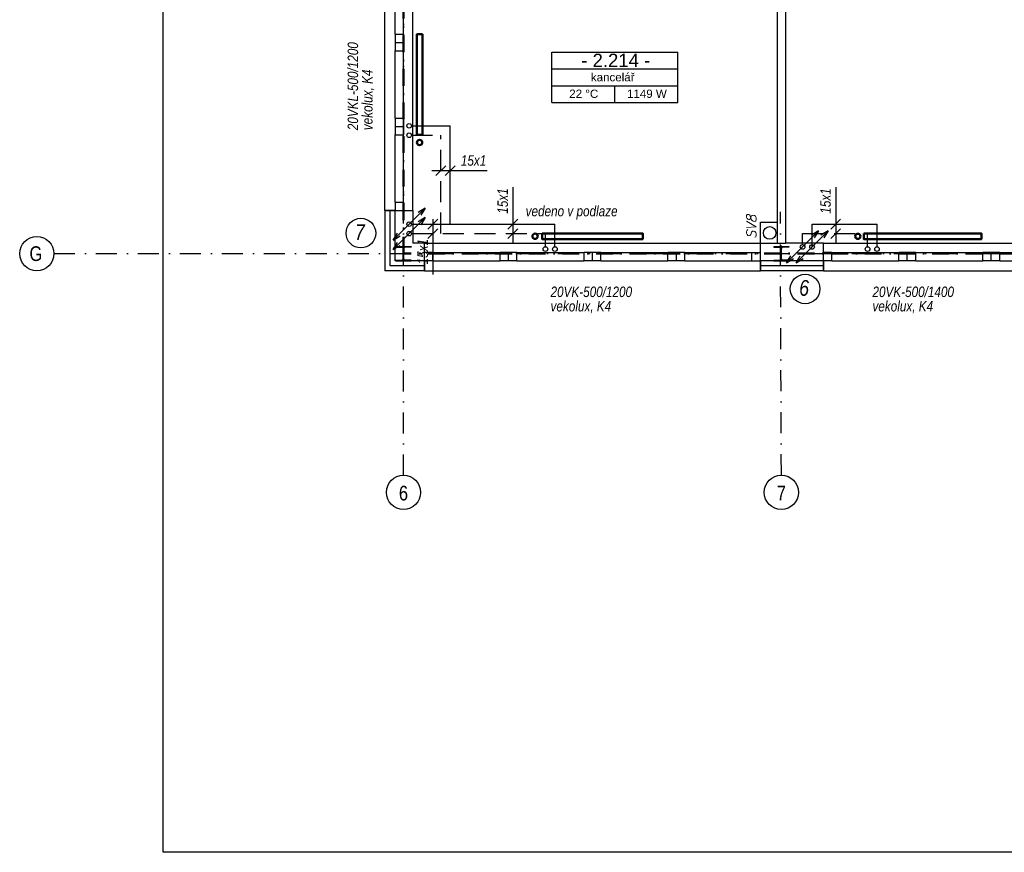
# Model space of a CAD drawing. Header units: millimetres. Extents: x 6435372 to 7248404, y 1559872 to 1886246.
# Tile 35 of 208: x 6641057 to 6652782, y 1704386 to 1714305. Entities that reach past the tile are written whole.
import ezdxf
from ezdxf.enums import TextEntityAlignment as Align

# ---------------------------------------------------------------- set-up
doc = ezdxf.new("R2010")
doc.units = ezdxf.units.MM
for name, pattern in [('DASH', [75, 50, -25]), ('DASHDOT', [1, 0.5, -0.25, 0, -0.25]), ('ČERCHOVANÁ', [1, 0.5, -0.25, 0, -0.25])]:
    doc.linetypes.add(name, pattern=pattern)
for name, color, linetype in [('1__NP___M_STNOSTI__T', 7, 'Continuous'), ('matrice DPS', 122, 'Continuous'), ('UT-popis', 7, 'Continuous'), ('UT_popis', 7, 'Continuous'), ('UT_tělesa-popis', 7, 'Continuous')]:
    doc.layers.add(name, color=color, linetype=linetype)
for name, color, linetype, lineweight in [('požární úseky', 21, 'ČERCHOVANÁ', 50), ('UT_potrubí', 10, 'Continuous', 30), ('UT_telesa', 181, 'Continuous', 50)]:
    doc.layers.add(name, color=color, linetype=linetype, lineweight=lineweight)
doc.styles.add('ARIAL', font='arial.ttf')
doc.styles.add('INDRA', font='ariali.ttf')
doc.styles.add('KURZIVA', font='italic__.ttf')
doc.linetypes.add('IZOLACE_POLYSTYREN_EXPANDOVANY', pattern='A,1,[224,CADKON.SHX,S=0.01,R=0,X=-0.5,Y=-1.74],-2', length=3)

# ---------------------------------------------------------------- blocks, each defined once
blk = doc.blocks.new('CK_S_EXT_HEAHEA180')
for p, q in [((-90, 85.5), (90, 85.5)), ((-90, 85.5), (-90, 76)), ((-90, 76), (-18, 76)), ((-3, -61), (-3, 61)), ((3, -61), (3, 61)), ((90, 76), (18, 76)), ((90, 85.5), (90, 76)), ((-90, -85.5), (-90, -76)), ((-90, -76), (-18, -76)), ((-90, -85.5), (90, -85.5)), ((90, -76), (18, -76)), ((90, -85.5), (90, -76))]:
    blk.add_line(p, q)
for centre, start, end in [((-18, 61), 0, 90), ((18, 61), 90, 180), ((-18, -61), 270, 0), ((18, -61), 180, 270)]:
    blk.add_arc(centre, 15, start, end)

msp = doc.modelspace()

# ---------------------------------------------------------------- linework, layer by layer
at = {"layer": '1__NP___M_STNOSTI__T', "color": 7}
for p, q in [((6647395, 1713718.6), (6647395, 1713918.6)), ((6647395, 1713918.6), (6648895, 1713918.6)), ((6648895, 1713718.6), (6648895, 1713918.6)), ((6647395, 1713518.6), (6647395, 1713718.6)), ((6647395, 1713718.6), (6648895, 1713718.6)), ((6647395, 1713718.6), (6648895, 1713718.6)), ((6648895, 1713518.6), (6648895, 1713718.6)), ((6647395, 1713318.6), (6647395, 1713518.6)), ((6647395, 1713518.6), (6648895, 1713518.6)), ((6647395, 1713518.6), (6648895, 1713518.6)), ((6648145, 1713318.6), (6648145, 1713518.6)), ((6648895, 1713318.6), (6648895, 1713518.6)), ((6647395, 1713318.6), (6648895, 1713318.6))]:
    msp.add_line(p, q, dxfattribs=at)
at = {"layer": 'matrice DPS', "linetype": 'DASHDOT', "ltscale": 500}
for p, q in [((6645627, 1708877), (6645627, 1723225.4)), ((6645627, 1708877), (6645627, 1723225.4)), ((6650127.2, 1708878.1), (6650115, 1712018)), ((6641464.7, 1711518), (6663127, 1711518))]:
    msp.add_line(p, q, dxfattribs=at)
at = {"layer": 'matrice DPS', "ltscale": 500}
for p, q in [((6650077, 1715423), (6650077, 1711892.5)), ((6650177, 1715423), (6650177, 1711642.5)), ((6645407, 1712032.5), (6645407, 1715032.5)), ((6645527, 1714132.5), (6645527, 1714932.5)), ((6645627, 1714132.5), (6645627, 1714932.5)), ((6645737, 1712032.5), (6645737, 1715032.5)), ((6645527, 1714132.5), (6645627, 1714132.5)), ((6645527, 1714132.5), (6645527, 1714032.5)), ((6645627, 1714132.5), (6645627, 1714032.5)), ((6645527, 1714032.5), (6645627, 1714032.5)), ((6645527, 1714032.5), (6645527, 1713932.5)), ((6645627, 1714032.5), (6645627, 1713932.5)), ((6645527, 1713132.5), (6645527, 1713932.5)), ((6645527, 1713932.5), (6645627, 1713932.5)), ((6645627, 1713132.5), (6645627, 1713932.5)), ((6645527, 1713132.5), (6645627, 1713132.5)), ((6645527, 1713132.5), (6645527, 1713032.5)), ((6645627, 1713132.5), (6645627, 1713032.5)), ((6645527, 1713032.5), (6645627, 1713032.5)), ((6645527, 1713032.5), (6645527, 1712932.5)), ((6645627, 1713032.5), (6645627, 1712932.5)), ((6645527, 1712132.5), (6645527, 1712932.5)), ((6645527, 1712932.5), (6645627, 1712932.5)), ((6645627, 1712132.5), (6645627, 1712932.5)), ((6645527, 1712132.5), (6645627, 1712132.5)), ((6645527, 1712132.5), (6645527, 1712032.5)), ((6645627, 1712132.5), (6645627, 1712032.5)), ((6645407, 1712032.5), (6645737, 1712032.5)), ((6645527, 1712032.5), (6645407, 1712032.5)), ((6645407, 1712032.5), (6645407, 1711312.5)), ((6645527, 1712032.5), (6645627, 1712032.5)), ((6645527, 1711432.5), (6645527, 1712032.5)), ((6645737, 1712032.5), (6645737, 1711642.5)), ((6649877, 1711642.5), (6649877, 1711892.5)), ((6649877, 1711892.5), (6650077, 1711892.5)), ((6650077, 1711892.5), (6650077, 1711642.5)), ((6645627, 1711422.5), (6645627, 1711613.5)), ((6645877, 1711642.5), (6645737, 1711642.5)), ((6645877, 1711312.5), (6645877, 1711642.5)), ((6645877, 1711642.5), (6649877, 1711642.5)), ((6645977, 1711532.5), (6645877, 1711532.5)), ((6645877, 1711432.5), (6645877, 1711532.5)), ((6645977, 1711532.5), (6646777, 1711532.5)), ((6645977, 1711432.5), (6645977, 1711532.5)), ((6646877, 1711532.5), (6646777, 1711532.5)), ((6646777, 1711432.5), (6646777, 1711532.5)), ((6646877, 1711432.5), (6646877, 1711532.5)), ((6646977, 1711532.5), (6646877, 1711532.5)), ((6646977, 1711532.5), (6647777, 1711532.5)), ((6646977, 1711432.5), (6646977, 1711532.5)), ((6647877, 1711532.5), (6647777, 1711532.5)), ((6647777, 1711432.5), (6647777, 1711532.5)), ((6647877, 1711432.5), (6647877, 1711532.5)), ((6647977, 1711532.5), (6647877, 1711532.5)), ((6647977, 1711532.5), (6648777, 1711532.5)), ((6647977, 1711432.5), (6647977, 1711532.5)), ((6648877, 1711532.5), (6648777, 1711532.5)), ((6648777, 1711432.5), (6648777, 1711532.5)), ((6648877, 1711432.5), (6648877, 1711532.5)), ((6648977, 1711532.5), (6648877, 1711532.5)), ((6648977, 1711532.5), (6649777, 1711532.5)), ((6648977, 1711432.5), (6648977, 1711532.5)), ((6649777, 1711532.5), (6649877, 1711532.5)), ((6649777, 1711432.5), (6649777, 1711532.5)), ((6649877, 1711312.5), (6649877, 1711642.5)), ((6649877, 1711642.5), (6650077, 1711642.5)), ((6649877, 1711432.5), (6649877, 1711532.5)), ((6650077, 1711642.5), (6650177, 1711642.5)), ((6650127, 1711422.5), (6650127, 1711613.5)), ((6650627, 1711642.5), (6650177, 1711642.5)), ((6650627, 1711642.5), (6655627, 1711642.5)), ((6650627, 1711312.5), (6650627, 1711642.5)), ((6650727, 1711532.5), (6650627, 1711532.5)), ((6650627, 1711432.5), (6650627, 1711532.5)), ((6650727, 1711532.5), (6651527, 1711532.5)), ((6650727, 1711432.5), (6650727, 1711532.5)), ((6651627, 1711532.5), (6651527, 1711532.5)), ((6651527, 1711432.5), (6651527, 1711532.5)), ((6651627, 1711432.5), (6651627, 1711532.5)), ((6651727, 1711532.5), (6651627, 1711532.5)), ((6651727, 1711532.5), (6652527, 1711532.5)), ((6651727, 1711432.5), (6651727, 1711532.5)), ((6652627, 1711532.5), (6652527, 1711532.5)), ((6652527, 1711432.5), (6652527, 1711532.5)), ((6652627, 1711432.5), (6652627, 1711532.5)), ((6652727, 1711532.5), (6652627, 1711532.5)), ((6652727, 1711532.5), (6653527, 1711532.5)), ((6652727, 1711432.5), (6652727, 1711532.5)), ((6645877, 1711432.5), (6645527, 1711432.5)), ((6645977, 1711432.5), (6645877, 1711432.5)), ((6645877, 1711432.5), (6645877, 1711312.5)), ((6645977, 1711432.5), (6646777, 1711432.5)), ((6646877, 1711432.5), (6646777, 1711432.5)), ((6646977, 1711432.5), (6646877, 1711432.5)), ((6646977, 1711432.5), (6647777, 1711432.5)), ((6647877, 1711432.5), (6647777, 1711432.5)), ((6647977, 1711432.5), (6647877, 1711432.5)), ((6647977, 1711432.5), (6648777, 1711432.5)), ((6648877, 1711432.5), (6648777, 1711432.5)), ((6648977, 1711432.5), (6648877, 1711432.5)), ((6648977, 1711432.5), (6649777, 1711432.5)), ((6649777, 1711432.5), (6649877, 1711432.5)), ((6650627, 1711432.5), (6649877, 1711432.5)), ((6649877, 1711432.5), (6649877, 1711312.5)), ((6650027, 1711518), (6650227, 1711518)), ((6650727, 1711432.5), (6650627, 1711432.5)), ((6650627, 1711432.5), (6650627, 1711312.5)), ((6650727, 1711432.5), (6651527, 1711432.5)), ((6651627, 1711432.5), (6651527, 1711432.5)), ((6651727, 1711432.5), (6651627, 1711432.5)), ((6651727, 1711432.5), (6652527, 1711432.5)), ((6652627, 1711432.5), (6652527, 1711432.5)), ((6652727, 1711432.5), (6652627, 1711432.5)), ((6652727, 1711432.5), (6653527, 1711432.5)), ((6645877, 1711312.5), (6645407, 1711312.5)), ((6645877, 1711312.5), (6649877, 1711312.5)), ((6650627, 1711312.5), (6649877, 1711312.5)), ((6650627, 1711312.5), (6655627, 1711312.5))]:
    msp.add_line(p, q, dxfattribs=at)
at = {"layer": 'matrice DPS', "linetype": 'IZOLACE_POLYSTYREN_EXPANDOVANY', "ltscale": 500}
for points in [[(6645877, 1711372.5), (6645467, 1711372.5), (6645467, 1712032.5)], [(6650627, 1711372.5), (6649877, 1711372.5)]]:
    msp.add_lwpolyline(points, dxfattribs=at)
at = {"layer": 'matrice DPS', "ltscale": 500}
for centre, radius in [((6649988.1, 1711764.6), 75), ((6641260.7, 1711518), 203.9), ((6645627, 1708674.2), 203.9), ((6650127, 1708674.2), 203.9)]:
    msp.add_circle(centre, radius, dxfattribs=at)
at = {"layer": 'požární úseky', "ltscale": 400}
for p, q in [((6645627, 1711518), (6645627, 1721273)), ((6662124, 1711518), (6645627, 1711518))]:
    msp.add_line(p, q, dxfattribs=at)
at = {"layer": 'UT-popis', "ltscale": 400}
for p, q in [((6646625.1, 1712506.3), (6645966.5, 1712506.3)), ((6646012.9, 1712447.1), (6646131.3, 1712565.5)), ((6646125.4, 1712447.1), (6646243.8, 1712565.5)), ((6646929.8, 1712309.2), (6646929.8, 1711650.7)), ((6650774.1, 1712309.2), (6650774.1, 1711650.7)), ((6645918.6, 1711809.6), (6646037, 1711928)), ((6645977.8, 1711928.7), (6645977.8, 1711270.2)), ((6646870.6, 1711809.6), (6646989, 1711928)), ((6650714.9, 1711809.6), (6650833.3, 1711928)), ((6645918.6, 1711697.1), (6646037, 1711815.5)), ((6646870.6, 1711697.1), (6646989, 1711815.5)), ((6650714.9, 1711697.1), (6650833.3, 1711815.5))]:
    msp.add_line(p, q, dxfattribs=at)
at = {"layer": 'UT_popis', "ltscale": 400}
for p, q in [((6645694.9, 1711868.8), (6645885.6, 1712059.4)), ((6645885.6, 1712059.4), (6645801.5, 1712008.7)), ((6645885.6, 1712059.4), (6645834.9, 1711975.3)), ((6645694.9, 1711756.3), (6645885.6, 1711946.9)), ((6645885.6, 1711946.9), (6645801.5, 1711896.2)), ((6645885.6, 1711946.9), (6645834.9, 1711862.8)), ((6645694.9, 1711868.8), (6645504.3, 1711678.1)), ((6650379.8, 1711598.3), (6650570.4, 1711789)), ((6650570.4, 1711789), (6650486.3, 1711738.3)), ((6650492.3, 1711598.3), (6650682.9, 1711789)), ((6650570.4, 1711789), (6650519.7, 1711704.8)), ((6650682.9, 1711789), (6650598.8, 1711738.3)), ((6650682.9, 1711789), (6650632.2, 1711704.8)), ((6645504.3, 1711678.1), (6645555, 1711762.3)), ((6645694.9, 1711756.3), (6645504.3, 1711565.6)), ((6645504.3, 1711678.1), (6645588.4, 1711728.8)), ((6645504.3, 1711565.6), (6645555, 1711649.8)), ((6645504.3, 1711565.6), (6645588.4, 1711616.3)), ((6650379.8, 1711598.3), (6650189.1, 1711407.6)), ((6650492.3, 1711598.3), (6650301.6, 1711407.6)), ((6650189.1, 1711407.6), (6650239.8, 1711491.8)), ((6650189.1, 1711407.6), (6650273.2, 1711458.3)), ((6650301.6, 1711407.6), (6650352.3, 1711491.8)), ((6650301.6, 1711407.6), (6650385.7, 1711458.3))]:
    msp.add_line(p, q, dxfattribs=at)
for centre in [(6645119.9, 1711762.9), (6650409.7, 1711097.3)]:
    msp.add_circle(centre, 176.2, dxfattribs=at)
at = {"layer": 'UT_potrubí'}
for p, q in [((6645722.4, 1713041.1), (6646184.6, 1713041.1)), ((6646184.6, 1711868.8), (6646184.6, 1713041.1)), ((6645722.4, 1711868.8), (6647430.2, 1711868.8)), ((6647430.2, 1711600.1), (6647430.2, 1711868.8)), ((6650492.3, 1711598.3), (6650492.3, 1711868.8)), ((6650492.3, 1711868.8), (6651266.1, 1711868.8)), ((6651266.1, 1711600.1), (6651266.1, 1711868.8))]:
    msp.add_line(p, q, dxfattribs=at)
at = {"layer": 'UT_potrubí', "linetype": 'DASH', "ltscale": 5}
for p, q in [((6645722.4, 1712928.6), (6646072.1, 1712928.6)), ((6646072.1, 1711756.3), (6646072.1, 1712928.6)), ((6645722.4, 1711756.3), (6647317.7, 1711756.3)), ((6647317.7, 1711600.1), (6647317.7, 1711756.3)), ((6650379.8, 1711625.8), (6650379.8, 1711756.3)), ((6650379.8, 1711756.3), (6651153.6, 1711756.3)), ((6651153.6, 1711600.1), (6651153.6, 1711756.3))]:
    msp.add_line(p, q, dxfattribs=at)
at = {"layer": 'UT_potrubí', "ltscale": 400}
msp.add_lwpolyline([(6642766.4, 1746386), (6672466.4, 1746386), (6672466.4, 1704386), (6642766.4, 1704386)], close=True, dxfattribs=at)
for centre in [(6645694.9, 1713041.1), (6645694.9, 1712928.6), (6645694.9, 1711868.8), (6645694.9, 1711756.3), (6647317.7, 1711572.6), (6647430.2, 1711572.6), (6650379.8, 1711598.3), (6650492.3, 1711598.3), (6651153.6, 1711572.6), (6651266.1, 1711572.6)]:
    msp.add_circle(centre, 27.5, dxfattribs=at)
at = {"layer": 'UT_telesa', "ltscale": 400}
for points in [[(6645853, 1714132.5), (6645853, 1712932.5), (6645787, 1712932.5), (6645787, 1714132.5)], [(6647277, 1711758.5), (6648477, 1711758.5), (6648477, 1711692.5), (6647277, 1711692.5)], [(6651108.8, 1711758.5), (6652508.8, 1711758.5), (6652508.8, 1711692.5), (6651108.8, 1711692.5)]]:
    msp.add_lwpolyline(points, close=True, dxfattribs=at)
for centre in [(6645819, 1712842.3), (6647194.1, 1711725.1), (6651037.7, 1711724.7)]:
    msp.add_circle(centre, 31.3, dxfattribs=at)

# ---------------------------------------------------------------- block references
at = {"layer": 'matrice DPS', "ltscale": 500}
for p in [(6645627, 1711518), (6650127, 1711518)]:
    msp.add_blockref('CK_S_EXT_HEAHEA180', p, dxfattribs=at)

# ---------------------------------------------------------------- texts
at = {"layer": '1__NP___M_STNOSTI__T', "color": 7, "style": 'ARIAL'}
for s, height, p in [('- 2.214 -', 157.73, (6647744.7, 1713742.1)), ('kancelář', 98.58, (6647858.5, 1713570.9)), ('22 °C', 98.58, (6647601, 1713373.6)), ('1149 W', 98.58, (6648288.5, 1713373.6))]:
    msp.add_text(s, height=height, dxfattribs=at).set_placement(p)
at = {"layer": 'matrice DPS', "ltscale": 500, "style": 'KURZIVA'}
msp.add_text('SV8', height=115, rotation=90, dxfattribs=at).set_placement((6649828.1, 1711693.7))
at = {"layer": 'matrice DPS', "ltscale": 500, "style": 'ARIAL', "width": 0.8}
for s, p in [('G', (6641249.2, 1711518)), ('6', (6645627, 1708665.7)), ('7', (6650127, 1708665.7))]:
    msp.add_text(s, height=175, dxfattribs=at).set_placement(p, align=Align.MIDDLE)
at = {"layer": 'UT_popis', "linetype": 'Continuous', "style": 'INDRA', "width": 0.8}
for s, height, p in [('15x1', 125, (6646310, 1712565.6)), ('vedeno v podlaze', 125, (6647082, 1711962.5)), ('7', 187.5, (6645049.9, 1711681.4)), ('6', 187.5, (6650339.7, 1711015.8))]:
    msp.add_text(s, height=height, dxfattribs=at).set_placement(p)
for p in [(6646870.5, 1711994.1), (6650714.8, 1711994.1), (6645918.6, 1711390.1)]:
    msp.add_text('15x1', height=125, rotation=90, dxfattribs=at).set_placement(p)
at = {"layer": 'UT_tělesa-popis', "ltscale": 400, "style": 'INDRA', "width": 0.8}
for s, p in [('20VKL-500/1200', (6645086.8, 1712988.8)), ('vekolux, K4', (6645258.3, 1712988.8))]:
    msp.add_text(s, height=125, rotation=90, dxfattribs=at).set_placement(p)
for s, p in [('20VK-500/1200', (6647378.5, 1711001)), ('20VK-500/1400', (6651212.1, 1711001)), ('vekolux, K4', (6647378.5, 1710829.6)), ('vekolux, K4', (6651212.1, 1710829.6))]:
    msp.add_text(s, height=125, dxfattribs=at).set_placement(p)

doc.saveas('drawing.dxf')
